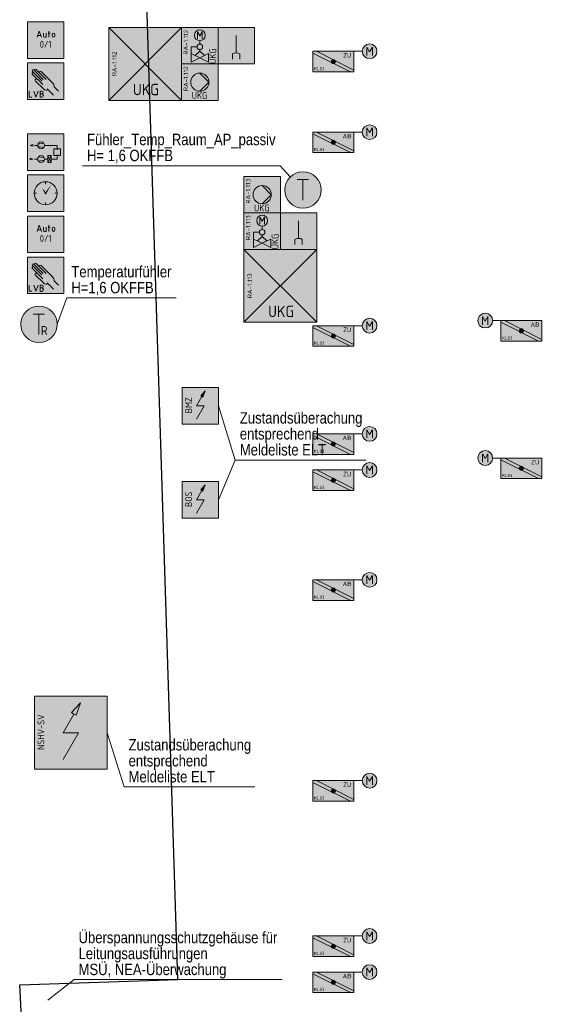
# Model space of a CAD drawing. Header units: metres. Extents: x -13.3 to 22.4, y -10.6 to 32.8.
# Tile 6 of 10: x -5.2 to 0.7, y 12.1 to 22.9. Entities that reach past the tile are written whole.
import ezdxf
from ezdxf.enums import TextEntityAlignment as Align

# ---------------------------------------------------------------- set-up
doc = ezdxf.new("R2010")
doc.units = ezdxf.units.M
doc.header["$MEASUREMENT"] = 0
doc.layers.add('INTERN_Bemerkung', color=6, linetype='Continuous', lineweight=30, plot=False)
for name, color, linetype, lineweight in [('TRI_CONNPTS', 7, 'Continuous', 0), ('TRI_H3D', 7, 'Continuous', 0), ('ZWP_480_SYM_E0', 5, 'Continuous', 13), ('ZWP_480_SYM_E0_2D', 7, 'Continuous', 0), ('ZWP_480_SYM_E0_3D', 7, 'Continuous', 0), ('ZWP_480_SYM_SCHWARZ', 7, 'Continuous', 13), ('ZWP_480_SYM_SCHWARZ_2D', 7, 'Continuous', 0), ('ZWP_480_TEXT_1_50_TOP', 7, 'Continuous', 0)]:
    doc.layers.add(name, color=color, linetype=linetype, lineweight=lineweight)
doc.layers.get('TRI_CONNPTS').off()
doc.layers.get('TRI_H3D').off()
doc.styles.add('Style-isocp', font='isocp.shx')
doc.styles.add('ZWP_1 200', font='ARIALN.TTF', dxfattribs={"height": 0.5})
doc.styles.add('ZWP_1 50', font='ARIALN.TTF', dxfattribs={"height": 0.125})

# ---------------------------------------------------------------- blocks, each defined once
blk = doc.blocks.new('*U18')
at = {"color": 5, "linetype": 'Continuous', "lineweight": 13}
for p, q in [((-0.063, 0.113), (0.062, 0.113)), ((0, -0.112), (0, 0.113))]:
    blk.add_line(p, q, dxfattribs=at)
blk = doc.blocks.new('ZWP_480_Fuehler_Temp_1')
at = {"lineweight": 13}
h = blk.add_hatch(color=254, dxfattribs=at)
edge = h.paths.add_edge_path()
edge.add_arc((-0.016, 0), 0.2, 0, 360)
at = {"color": 5, "lineweight": 13}
blk.add_circle((-0.016, 0), 0.2, dxfattribs=at)
at = {"color": 5, "linetype": 'Continuous', "lineweight": 13}
blk.add_blockref('*U18', (-0.017, 0), dxfattribs=at)
blk = doc.blocks.new('ZWP_480_Fuehler_Temp')
at = {"layer": 'ZWP_480_SYM_E0', "color": 5, "lineweight": 13}
blk.add_blockref('ZWP_480_Fuehler_Temp_1', (0, 0), dxfattribs=at)
blk = doc.blocks.new('_T3D___3')
at = {"layer": 'ZWP_480_TEXT_1_50_TOP', "linetype": 'Continuous'}
for q in [(-0.234, 0.07), (1.386, -0.525)]:
    blk.add_line((-0.05, -0.525), q, dxfattribs=at)
at = {"layer": 'ZWP_480_TEXT_1_50_TOP', "linetype": 'Continuous', "style": 'ZWP_1 50'}
for s, p in [('Zustandsüberachung', (0, 0)), ('entsprechend', (0, -0.175)), ('Meldeliste ELT', (0, -0.35))]:
    blk.add_text(s, height=0.125, dxfattribs=at).set_placement(p, align=Align.TOP_LEFT)
blk = doc.blocks.new('_T3D___4')
at = {"layer": 'ZWP_480_TEXT_1_50_TOP', "linetype": 'Continuous'}
for q in [(-0.234, -0.961), (1.386, -0.525)]:
    blk.add_line((-0.05, -0.525), q, dxfattribs=at)
at = {"layer": 'ZWP_480_TEXT_1_50_TOP', "linetype": 'Continuous', "style": 'ZWP_1 50'}
for s, p in [('Zustandsüberachung', (0, 0)), ('entsprechend', (0, -0.175)), ('Meldeliste ELT', (0, -0.35))]:
    blk.add_text(s, height=0.125, dxfattribs=at).set_placement(p, align=Align.TOP_LEFT)
blk = doc.blocks.new('_T3D___11')
at = {"layer": 'ZWP_480_TEXT_1_50_TOP', "linetype": 'Continuous'}
for q in [(-4.607, 6.599, -1.508), (-2.036, 6.824, -1.508)]:
    blk.add_line((-4.319, 6.824, -1.508), q, dxfattribs=at)
at = {"layer": 'ZWP_480_TEXT_1_50_TOP', "linetype": 'Continuous', "style": 'ZWP_1 50'}
for s, p in [('Überspannungsschutzgehäuse für', (-4.269, 7.349, -1.508)), ('Leitungsausführungen ', (-4.269, 7.174, -1.508)), ('MSÜ, NEA-Überwachung', (-4.269, 6.999, -1.508))]:
    blk.add_text(s, height=0.125, dxfattribs=at).set_placement(p, align=Align.TOP_LEFT)
blk = doc.blocks.new('ZWP_480_Autarke_Anlage_1')
at = {"lineweight": 13, "extrusion": (0, 0, -1)}
blk.add_hatch(color=256, dxfattribs=at).paths.add_polyline_path([(-0.029, -0.105), (-0.052, -0.036), (-0.005, -0.09), (-0.017, -0.097)])
at = {"lineweight": 13}
for p, q in [((-0.042, -0.2), (0.017, -0.097)), ((-0.042, -0.347), (0.042, -0.2)), ((-0.042, -0.2), (0.042, -0.2))]:
    blk.add_line(p, q, dxfattribs=at)
at = {"lineweight": 13, "flags": 128}
for points in [[(-0.2, -0.4), (-0.2, 0), (0.2, 0), (0.2, -0.4)], [(0.005, -0.09), (0.052, -0.036), (0.029, -0.105), (0.017, -0.097)]]:
    blk.add_lwpolyline(points, close=True, dxfattribs=at)
at = {"color": 254, "lineweight": 13, "extrusion": (0, 0, -1)}
blk.add_solid([(0.2, -0.4), (0.2, 0), (-0.2, -0.4), (-0.2, 0)], dxfattribs=at)
at = {"insert": (-0.128, -0.194), "char_height": 0.15, "attachment_point": 5, "rotation": 90, "style": 'ZWP_1 200'}
blk.add_mtext('\\Fisocp;\\Q0;\\H0.5x;BMZ', dxfattribs=at)
blk = doc.blocks.new('ZWP_480_Autarke_Anlage_1_1')
at = {"lineweight": 13, "extrusion": (0, 0, -1)}
blk.add_hatch(color=256, dxfattribs=at).paths.add_polyline_path([(-0.029, -0.105), (-0.052, -0.036), (-0.005, -0.09), (-0.017, -0.097)])
at = {"lineweight": 13}
for p, q in [((-0.042, -0.2), (0.017, -0.097)), ((-0.042, -0.347), (0.042, -0.2)), ((-0.042, -0.2), (0.042, -0.2))]:
    blk.add_line(p, q, dxfattribs=at)
at = {"lineweight": 13, "flags": 128}
for points in [[(-0.2, -0.4), (-0.2, 0), (0.2, 0), (0.2, -0.4)], [(0.005, -0.09), (0.052, -0.036), (0.029, -0.105), (0.017, -0.097)]]:
    blk.add_lwpolyline(points, close=True, dxfattribs=at)
at = {"color": 254, "lineweight": 13, "extrusion": (0, 0, -1)}
blk.add_solid([(0.2, -0.4), (0.2, 0), (-0.2, -0.4), (-0.2, 0)], dxfattribs=at)
at = {"insert": (-0.128, -0.194), "char_height": 0.15, "attachment_point": 5, "rotation": 90, "style": 'ZWP_1 200'}
blk.add_mtext('\\Fisocp;\\Q0;\\H0.5x;BOS', dxfattribs=at)
blk = doc.blocks.new('ZWP_480_Autarke_Anlage_gross_1_2')
at = {"lineweight": 13, "extrusion": (0, 0, -1)}
blk.add_hatch(color=256, dxfattribs=at).paths.add_polyline_path([(-0.059, 0.19), (-0.105, 0.328), (-0.009, 0.219), (-0.034, 0.204)])
at = {"lineweight": 13}
for p, q in [((-0.083, -0.001), (0.034, 0.204)), ((-0.085, -0.295), (0.083, -0.001)), ((-0.083, -0.001), (0.083, -0.001))]:
    blk.add_line(p, q, dxfattribs=at)
at = {"lineweight": 13, "flags": 128}
for points in [[(-0.4, -0.401), (-0.4, 0.399), (0.4, 0.399), (0.4, -0.401)], [(0.009, 0.219), (0.105, 0.328), (0.059, 0.19), (0.034, 0.204)]]:
    blk.add_lwpolyline(points, close=True, dxfattribs=at)
at = {"color": 254, "lineweight": 13, "extrusion": (0, 0, -1)}
blk.add_solid([(0.4, -0.401), (0.4, 0.399), (-0.4, -0.401), (-0.4, 0.399)], dxfattribs=at)
at = {"insert": (-0.328, 0.005), "char_height": 0.15, "attachment_point": 5, "rotation": 90, "style": 'ZWP_1 200'}
blk.add_mtext('\\Fisocp;\\Q0;\\H0.5x;NSHV-SV', dxfattribs=at)
blk = doc.blocks.new('_T3D___32')
at = {"layer": 'ZWP_480_TEXT_1_50_TOP', "linetype": 'Continuous'}
for p, q in [((-4.492, 21.297, -2.095), (-2.324, 21.297, -2.095)), ((-2.324, 21.297, -2.095), (-2.214, 21.173, -2.095))]:
    blk.add_line(p, q, dxfattribs=at)
at = {"layer": 'ZWP_480_TEXT_1_50_TOP', "linetype": 'Continuous', "style": 'ZWP_1 50'}
for s, p in [('Fühler_Temp_Raum_AP_passiv', (-4.442, 21.647, -2.095)), ('H= 1,6 OKFFB', (-4.442, 21.472, -2.095))]:
    blk.add_text(s, height=0.125, dxfattribs=at).set_placement(p, align=Align.TOP_LEFT)
blk = doc.blocks.new('ZWP_480_BSK_Motor_klein_R_1_1')
at = {"layer": 'ZWP_480_SYM_E0_2D', "lineweight": 13}
h = blk.add_hatch(color=254, dxfattribs=at)
edge = h.paths.add_edge_path()
edge.add_arc((0.397, 0.113), 0.081, 0, 360)
h = blk.add_hatch(color=5, dxfattribs=at)
edge = h.paths.add_edge_path()
edge.add_arc((0, 0), 0.0225, 0, 360)
h = blk.add_hatch(color=5, dxfattribs=at)
edge = h.paths.add_edge_path()
edge.add_arc((0, 0), 0.0225, 0, 360)
at = {"layer": 'ZWP_480_SYM_E0_2D', "color": 5, "lineweight": 13}
for p, q in [((-0.187, 0.113), (0.225, -0.094)), ((0.316, 0.113), (0.225, 0.113)), ((0.367, 0.067), (0.367, 0.158)), ((0.367, 0.158), (0.397, 0.107)), ((0.397, 0.107), (0.428, 0.158)), ((0.428, 0.158), (0.428, 0.067)), ((-0.225, 0.094), (0.187, -0.113))]:
    blk.add_line(p, q, dxfattribs=at)
at = {"layer": 'ZWP_480_SYM_E0_2D', "color": 5, "lineweight": 13, "flags": 128}
blk.add_lwpolyline([(0.225, -0.113), (0.225, 0.113), (-0.225, 0.113), (-0.225, -0.113)], close=True, dxfattribs=at)
at = {"layer": 'ZWP_480_SYM_E0_2D', "color": 5, "lineweight": 13}
blk.add_circle((0.397, 0.113), 0.081, dxfattribs=at)
at = {"layer": 'ZWP_480_SYM_E0_2D', "color": 254, "lineweight": 13}
blk.add_solid([(0.225, -0.113), (0.225, 0.113), (-0.225, -0.113), (-0.225, 0.113)], dxfattribs=at)
at = {"layer": 'ZWP_480_SYM_E0_3D', "color": 5, "lineweight": 13}
blk.add_circle((0, 0), 0.0225, dxfattribs=at)
blk.add_circle((0, 0), 0.0225, dxfattribs=at)
at = {"layer": 'ZWP_480_SYM_E0_2D', "char_height": 0.10125, "style": 'ZWP_1 200'}
for s, insert, attachment_point in [('\\Fisocp;\\Q0;\\H0.493827x;ZU', (0.198, 0.068), 6), ('\\Fisocp;\\Q0;\\H0.345679x;KL03', (-0.212, -0.078), 4)]:
    blk.add_mtext(s, dxfattribs=dict(at, insert=insert, attachment_point=attachment_point))
blk = doc.blocks.new('ZWP_480_BSK_Motor_klein_R_2')
at = {"layer": 'ZWP_480_SYM_E0_3D', "color": 5, "lineweight": 13}
blk.add_blockref('ZWP_480_BSK_Motor_klein_R_1_1', (0, 0), dxfattribs=at)
blk = doc.blocks.new('ZWP_480_BSK_Motor_klein_R_1')
at = {"layer": 'ZWP_480_SYM_E0_2D', "lineweight": 13}
h = blk.add_hatch(color=254, dxfattribs=at)
edge = h.paths.add_edge_path()
edge.add_arc((0.397, 0.112), 0.081, 0, 360)
h = blk.add_hatch(color=5, dxfattribs=at)
edge = h.paths.add_edge_path()
edge.add_arc((0, 0), 0.0225, 0, 360)
h = blk.add_hatch(color=5, dxfattribs=at)
edge = h.paths.add_edge_path()
edge.add_arc((0, 0), 0.0225, 0, 360)
at = {"layer": 'ZWP_480_SYM_E0_2D', "color": 5, "lineweight": 13}
for p, q in [((-0.187, 0.112), (0.225, -0.094)), ((0.316, 0.112), (0.225, 0.112)), ((0.367, 0.067), (0.367, 0.158)), ((0.367, 0.158), (0.397, 0.107)), ((0.397, 0.107), (0.428, 0.158)), ((0.428, 0.158), (0.428, 0.067)), ((-0.225, 0.094), (0.187, -0.113))]:
    blk.add_line(p, q, dxfattribs=at)
at = {"layer": 'ZWP_480_SYM_E0_2D', "color": 5, "lineweight": 13, "flags": 128}
blk.add_lwpolyline([(0.225, -0.113), (0.225, 0.112), (-0.225, 0.112), (-0.225, -0.113)], close=True, dxfattribs=at)
at = {"layer": 'ZWP_480_SYM_E0_2D', "color": 5, "lineweight": 13}
blk.add_circle((0.397, 0.112), 0.081, dxfattribs=at)
at = {"layer": 'ZWP_480_SYM_E0_2D', "color": 254, "lineweight": 13}
blk.add_solid([(0.225, -0.113), (0.225, 0.112), (-0.225, -0.113), (-0.225, 0.112)], dxfattribs=at)
at = {"layer": 'ZWP_480_SYM_E0_3D', "color": 5, "lineweight": 13}
blk.add_circle((0, 0), 0.0225, dxfattribs=at)
blk.add_circle((0, 0), 0.0225, dxfattribs=at)
at = {"layer": 'ZWP_480_SYM_E0_2D', "char_height": 0.10125, "style": 'ZWP_1 200'}
for s, insert, attachment_point in [('\\Fisocp;\\Q0;\\H0.493827x;AB', (0.198, 0.068), 6), ('\\Fisocp;\\Q0;\\H0.345679x;KL03', (-0.212, -0.078), 4)]:
    blk.add_mtext(s, dxfattribs=dict(at, insert=insert, attachment_point=attachment_point))
blk = doc.blocks.new('ZWP_480_BSK_Motor_klein_R')
at = {"layer": 'ZWP_480_SYM_E0_3D', "color": 5, "lineweight": 13}
blk.add_blockref('ZWP_480_BSK_Motor_klein_R_1', (0, 0), dxfattribs=at)
blk = doc.blocks.new('ZWP_480_BSK_Motor_klein_L_1_2')
at = {"layer": 'ZWP_480_SYM_E0_2D', "lineweight": 13}
h = blk.add_hatch(color=254, dxfattribs=at)
edge = h.paths.add_edge_path()
edge.add_arc((-0.397, 0.113), 0.081, 0, 360)
h = blk.add_hatch(color=5, dxfattribs=at)
edge = h.paths.add_edge_path()
edge.add_arc((0, 0), 0.0225, 0, 360)
h = blk.add_hatch(color=5, dxfattribs=at)
edge = h.paths.add_edge_path()
edge.add_arc((0, 0), 0.0225, 0, 360)
at = {"layer": 'ZWP_480_SYM_E0_2D', "color": 5, "lineweight": 13}
for p, q in [((-0.427, 0.067), (-0.427, 0.158)), ((-0.427, 0.158), (-0.397, 0.107)), ((-0.397, 0.107), (-0.367, 0.158)), ((-0.367, 0.158), (-0.367, 0.067)), ((-0.225, 0.113), (-0.316, 0.113)), ((-0.187, 0.113), (0.225, -0.094)), ((-0.225, 0.094), (0.187, -0.113))]:
    blk.add_line(p, q, dxfattribs=at)
at = {"layer": 'ZWP_480_SYM_E0_2D', "color": 5, "lineweight": 13, "flags": 128}
blk.add_lwpolyline([(0.225, -0.113), (0.225, 0.113), (-0.225, 0.113), (-0.225, -0.113)], close=True, dxfattribs=at)
at = {"layer": 'ZWP_480_SYM_E0_2D', "color": 5, "lineweight": 13}
blk.add_circle((-0.397, 0.113), 0.081, dxfattribs=at)
at = {"layer": 'ZWP_480_SYM_E0_2D', "color": 254, "lineweight": 13}
blk.add_solid([(0.225, -0.113), (0.225, 0.113), (-0.225, -0.113), (-0.225, 0.113)], dxfattribs=at)
at = {"layer": 'ZWP_480_SYM_E0_3D', "color": 5, "lineweight": 13}
blk.add_circle((0, 0), 0.0225, dxfattribs=at)
blk.add_circle((0, 0), 0.0225, dxfattribs=at)
at = {"layer": 'ZWP_480_SYM_E0_2D', "char_height": 0.10125, "style": 'ZWP_1 200'}
for s, insert, attachment_point in [('\\Fisocp;\\Q0;\\H0.493827x;AB', (0.198, 0.068), 6), ('\\Fisocp;\\Q0;\\H0.345679x;KL03', (-0.212, -0.078), 4)]:
    blk.add_mtext(s, dxfattribs=dict(at, insert=insert, attachment_point=attachment_point))
blk = doc.blocks.new('ZWP_480_BSK_Motor_klein_L_3')
at = {"layer": 'ZWP_480_SYM_E0_3D', "color": 5, "lineweight": 13}
blk.add_blockref('ZWP_480_BSK_Motor_klein_L_1_2', (0, 0), dxfattribs=at)
blk = doc.blocks.new('ZWP_480_BSK_Motor_klein_L_1_3')
at = {"layer": 'ZWP_480_SYM_E0_2D', "lineweight": 13}
h = blk.add_hatch(color=254, dxfattribs=at)
edge = h.paths.add_edge_path()
edge.add_arc((-0.397, 0.113), 0.081, 0, 360)
h = blk.add_hatch(color=5, dxfattribs=at)
edge = h.paths.add_edge_path()
edge.add_arc((0, 0), 0.0225, 0, 360)
h = blk.add_hatch(color=5, dxfattribs=at)
edge = h.paths.add_edge_path()
edge.add_arc((0, 0), 0.0225, 0, 360)
at = {"layer": 'ZWP_480_SYM_E0_2D', "color": 5, "lineweight": 13}
for p, q in [((-0.427, 0.067), (-0.427, 0.158)), ((-0.427, 0.158), (-0.397, 0.107)), ((-0.397, 0.107), (-0.367, 0.158)), ((-0.367, 0.158), (-0.367, 0.067)), ((-0.225, 0.113), (-0.316, 0.113)), ((-0.187, 0.113), (0.225, -0.094)), ((-0.225, 0.094), (0.187, -0.112))]:
    blk.add_line(p, q, dxfattribs=at)
at = {"layer": 'ZWP_480_SYM_E0_2D', "color": 5, "lineweight": 13, "flags": 128}
blk.add_lwpolyline([(0.225, -0.112), (0.225, 0.113), (-0.225, 0.113), (-0.225, -0.112)], close=True, dxfattribs=at)
at = {"layer": 'ZWP_480_SYM_E0_2D', "color": 5, "lineweight": 13}
blk.add_circle((-0.397, 0.113), 0.081, dxfattribs=at)
at = {"layer": 'ZWP_480_SYM_E0_2D', "color": 254, "lineweight": 13}
blk.add_solid([(0.225, -0.112), (0.225, 0.113), (-0.225, -0.112), (-0.225, 0.113)], dxfattribs=at)
at = {"layer": 'ZWP_480_SYM_E0_3D', "color": 5, "lineweight": 13}
blk.add_circle((0, 0), 0.0225, dxfattribs=at)
blk.add_circle((0, 0), 0.0225, dxfattribs=at)
at = {"layer": 'ZWP_480_SYM_E0_2D', "char_height": 0.10125, "style": 'ZWP_1 200'}
for s, insert, attachment_point in [('\\Fisocp;\\Q0;\\H0.493827x;ZU', (0.198, 0.068), 6), ('\\Fisocp;\\Q0;\\H0.345679x;KL03', (-0.212, -0.078), 4)]:
    blk.add_mtext(s, dxfattribs=dict(at, insert=insert, attachment_point=attachment_point))
blk = doc.blocks.new('ZWP_480_BSK_Motor_klein_L_4')
at = {"layer": 'ZWP_480_SYM_E0_3D', "color": 5, "lineweight": 13}
blk.add_blockref('ZWP_480_BSK_Motor_klein_L_1_3', (0, 0), dxfattribs=at)
blk = doc.blocks.new('*U165')
at = {"color": 250, "linetype": 'Continuous', "lineweight": 13}
for p, q in [((0, 0.008), (-0.038, 0.008)), ((-0.038, -0.067), (0, -0.067))]:
    blk.add_line(p, q, dxfattribs=at)
at = {"color": 250, "linetype": 'Continuous', "lineweight": 13, "flags": 128}
blk.add_lwpolyline([(0, 0.068), (-0.038, 0.068), (-0.038, -0.067)], dxfattribs=at)
at = {"color": 250, "linetype": 'Continuous', "lineweight": 13}
for centre, radius in [((0, 0.038), 0.03), ((0, -0.03), 0.0375)]:
    blk.add_arc(centre, radius, 270, 90, dxfattribs=at)
blk = doc.blocks.new('ZWP_480_Anlsch_Handeingriff_LVB_kl_1')
at = {"color": 250, "lineweight": 13}
for p, q in [((0.257, 0.219), (0.148, 0.328)), ((0.219, 0.162), (0.104, 0.277)), ((0.21, 0.203), (0.106, 0.307)), ((0.225, 0.22), (0.122, 0.323)), ((0.326, 0.182), (0.2, 0.308)), ((0.229, 0.112), (0.139, 0.201)), ((0.335, 0.047), (0.266, 0.116)), ((0.393, 0.091), (0.345, 0.138))]:
    blk.add_line(p, q, dxfattribs=at)
at = {"color": 250, "lineweight": 13, "flags": 128}
blk.add_lwpolyline([(0.05, 0.4), (0.45, 0.4), (0.45, 0), (0.05, 0)], close=True, dxfattribs=at)
at = {"color": 250, "linetype": 'Continuous', "lineweight": 13, "flags": 128}
for points in [[(0.069, 0.091), (0.069, 0.024), (0.099, 0.024)], [(0.122, 0.091), (0.144, 0.024), (0.167, 0.091)]]:
    blk.add_lwpolyline(points, dxfattribs=at)
at = {"color": 250, "lineweight": 13}
for centre, radius, start, end in [((0.114, 0.315), 0.0112, 45, 225), ((0.14, 0.32), 0.0112, 45, 225), ((0.112, 0.285), 0.0112, 39.1885, 225), ((0.151, 0.21), 0.0143, 39.3773, 225), ((0.192, 0.3), 0.0112, 45, 225), ((0.255, 0.139), 0.0378, 225, 302.1988)]:
    blk.add_arc(centre, radius, start, end, dxfattribs=at)
blk.add_ellipse((0.318, 0.164), major_axis=(0.0237, -0.04), ratio=0.353513, start_param=0.67387, end_param=1.817169, dxfattribs=at)
at = {"color": 254, "lineweight": 13, "extrusion": (0, 0, -1)}
blk.add_solid([(-0.05, 0.4), (-0.45, 0.4), (-0.05, 0), (-0.45, 0)], dxfattribs=at)
at = {"color": 250, "linetype": 'Continuous', "lineweight": 13, "xscale": 0.5, "yscale": 0.5}
blk.add_blockref('*U165', (0.208, 0.057), dxfattribs=at)
blk = doc.blocks.new('ZWP_480_Anlsch_Handeingriff_LVB_kl')
at = {"layer": 'ZWP_480_SYM_SCHWARZ', "color": 250, "lineweight": 13}
blk.add_blockref('ZWP_480_Anlsch_Handeingriff_LVB_kl_1', (0, 0), dxfattribs=at)
blk = doc.blocks.new('*U159')
at = {"color": 250, "lineweight": 13}
blk.add_line((0.032, -0.03), (-0.032, -0.03), dxfattribs=at)
at = {"color": 250, "lineweight": 13, "flags": 128}
blk.add_lwpolyline([(-0.045, -0.068), (0, 0.067), (0.045, -0.068)], dxfattribs=at)
blk = doc.blocks.new('*U160')
at = {"color": 250, "lineweight": 13}
blk.add_line((-0.03, 0.045), (-0.03, -0.019), dxfattribs=at)
at = {"color": 250, "lineweight": 13, "flags": 128}
blk.add_lwpolyline([(-0.004, -0.045), (0.03, -0.045), (0.03, 0.045)], dxfattribs=at)
at = {"color": 250, "lineweight": 13}
blk.add_arc((-0.004, -0.019), 0.0262, 180, 270, dxfattribs=at)
blk = doc.blocks.new('*U161')
at = {"color": 250, "lineweight": 13}
for p, q in [((-0.023, 0.022), (0.022, 0.022)), ((-0.008, -0.068), (-0.008, 0.067))]:
    blk.add_line(p, q, dxfattribs=at)
blk = doc.blocks.new('*U162')
at = {"color": 250, "lineweight": 13}
for p, q in [((-0.03, -0.015), (-0.03, 0.015)), ((0.03, 0.015), (0.03, -0.015))]:
    blk.add_line(p, q, dxfattribs=at)
at = {"color": 250, "lineweight": 13, "extrusion": (0, 0, -1)}
for centre, start, end in [((0, 0.015), 0, 180), ((0, -0.015), 180, 0)]:
    blk.add_arc(centre, 0.03, start, end, dxfattribs=at)
blk = doc.blocks.new('ZWP_480_Anlsch_Anlagenschalter_kl_1')
at = {"color": 250, "lineweight": 13, "flags": 128}
blk.add_lwpolyline([(0.05, 0.4), (0.45, 0.4), (0.45, 0), (0.05, 0)], close=True, dxfattribs=at)
at = {"color": 254, "lineweight": 13, "extrusion": (0, 0, -1)}
blk.add_solid([(-0.05, 0.4), (-0.45, 0.4), (-0.05, 0), (-0.45, 0)], dxfattribs=at)
at = {"color": 250, "lineweight": 13, "xscale": 0.5, "yscale": 0.5}
for name, p in [('*U159', (0.181, 0.265)), ('*U160', (0.241, 0.254)), ('*U161', (0.289, 0.265)), ('*U162', (0.338, 0.254))]:
    blk.add_blockref(name, p, dxfattribs=at)
at = {"style": 'Style-isocp'}
blk.add_text('0/1', height=0.075, dxfattribs=at).set_placement((0.25, 0.192), align=Align.TOP_CENTER)
blk = doc.blocks.new('ZWP_480_Anlsch_Anlagenschalter_kl')
at = {"layer": 'ZWP_480_SYM_SCHWARZ_2D', "color": 250, "lineweight": 13}
blk.add_blockref('ZWP_480_Anlsch_Anlagenschalter_kl_1', (0, 0), dxfattribs=at)
blk = doc.blocks.new('ZWP_480_Umluftkühlgerät_1')
at = {"color": 5, "lineweight": 13}
for p, q in [((0.4, 0.4), (-0.4, -0.4)), ((0.4, -0.4), (-0.4, 0.4))]:
    blk.add_line(p, q, dxfattribs=at)
at = {"color": 5, "lineweight": 13, "flags": 128}
blk.add_lwpolyline([(-0.4, 0.4), (0.4, 0.4), (0.4, -0.4), (-0.4, -0.4)], close=True, dxfattribs=at)
at = {"color": 254, "lineweight": 13, "extrusion": (0, 0, -1)}
blk.add_solid([(0.4, 0.4), (-0.4, 0.4), (0.4, -0.4), (-0.4, -0.4)], dxfattribs=at)
at = {"insert": (-0.361, 0.001), "char_height": 0.18, "attachment_point": 2, "rotation": 90, "style": 'ZWP_1 200'}
blk.add_mtext('\\Fisocp;\\Q0;\\H0.277778x;RA-1.112', dxfattribs=at)
at = {"insert": (0.008, -0.281), "char_height": 0.125, "attachment_point": 5, "style": 'ZWP_1 200'}
blk.add_mtext('\\Fisocp;\\Q0;UKG', dxfattribs=at)
blk = doc.blocks.new('ZWP_480_Umluftkühlgerät')
at = {"layer": 'ZWP_480_SYM_E0_2D', "color": 5, "lineweight": 13}
blk.add_blockref('ZWP_480_Umluftkühlgerät_1', (0, 0), dxfattribs=at)
blk = doc.blocks.new('ZWP_480_Ventil_2Weg_druckunabhängig_1')
at = {"color": 5, "lineweight": 13}
for p, q in [((0, 0.055), (0, 0.018)), ((-0.094, -0.012), (-0.094, -0.087)), ((-0.094, -0.012), (-0.03, -0.012)), ((-0.094, -0.087), (0, -0.133)), ((-0.094, -0.18), (-0.094, -0.087)), ((0, -0.042), (0, -0.058)), ((0.094, -0.087), (0, -0.133)), ((0.094, -0.18), (0.094, -0.087)), ((0, -0.133), (-0.094, -0.18)), ((0, -0.133), (0.094, -0.18))]:
    blk.add_line(p, q, dxfattribs=at)
at = {"color": 5, "lineweight": 13, "flags": 128}
blk.add_lwpolyline([(-0.2, 0.2), (0.2, 0.2), (0.2, -0.2), (-0.2, -0.2)], close=True, dxfattribs=at)
blk.add_lwpolyline([(-0.2, 0.2), (0.2, 0.2), (0.2, -0.2), (-0.2, -0.2)], close=True, dxfattribs=at)
at = {"color": 5, "linetype": 'Continuous', "lineweight": 13, "flags": 128}
blk.add_lwpolyline([(-0.026, 0.075), (-0.026, 0.154), (0, 0.11), (0.026, 0.154), (0.026, 0.075)], dxfattribs=at)
at = {"color": 5, "lineweight": 13}
for centre, radius in [((0, 0.115), 0.06), ((0, -0.012), 0.03)]:
    blk.add_circle(centre, radius, dxfattribs=at)
at = {"color": 254, "lineweight": 13, "extrusion": (0, 0, -1)}
blk.add_solid([(0.2, 0.2), (-0.2, 0.2), (0.2, -0.2), (-0.2, -0.2)], dxfattribs=at)
blk.add_solid([(0.2, 0.2), (-0.2, 0.2), (0.2, -0.2), (-0.2, -0.2)], dxfattribs=at)
at = {"color": 5, "lineweight": 13}
blk.add_3dface([(-0.05, -0.108), (0, -0.058), (0.05, -0.108), (0, -0.133)], dxfattribs=at)
at = {"rotation": 90, "style": 'ZWP_1 200'}
for s, insert, char_height, attachment_point in [('\\Fisocp;\\Q0;\\H0.277778x;RA-1.112', (-0.179, 0.174), 0.18, 3), ('\\Fisocp;\\Q0;\\H0.5x;UKG', (0.142, -0.2), 0.15, 4)]:
    blk.add_mtext(s, dxfattribs=dict(at, insert=insert, char_height=char_height, attachment_point=attachment_point))
blk = doc.blocks.new('ZWP_480_Ventil_2Weg_druckunabhängig')
at = {"layer": 'ZWP_480_SYM_E0_2D', "color": 5, "lineweight": 13}
blk.add_blockref('ZWP_480_Ventil_2Weg_druckunabhängig_1', (0, 0), dxfattribs=at)
blk = doc.blocks.new('ZWP_480_Pumpe_1')
at = {"lineweight": 13}
h = blk.add_hatch(color=254, dxfattribs=at)
edge = h.paths.add_edge_path()
edge.add_arc((0, 0), 0.1, 0, 360)
at = {"color": 5, "lineweight": 13}
for q in [(0, 0.1), (0, -0.1)]:
    blk.add_line((0.1, 0), q, dxfattribs=at)
at = {"color": 5, "lineweight": 13, "flags": 128}
blk.add_lwpolyline([(-0.2, 0.2), (0.2, 0.2), (0.2, -0.2), (-0.2, -0.2)], close=True, dxfattribs=at)
at = {"color": 5, "lineweight": 13}
blk.add_circle((0, 0), 0.1, dxfattribs=at)
at = {"color": 254, "lineweight": 13, "extrusion": (0, 0, -1)}
blk.add_solid([(0.2, 0.2), (-0.2, 0.2), (0.2, -0.2), (-0.2, -0.2)], dxfattribs=at)
at = {"insert": (-0.179, 0.174), "char_height": 0.18, "attachment_point": 3, "rotation": 90, "style": 'ZWP_1 200'}
blk.add_mtext('\\Fisocp;\\Q0;\\H0.277778x;RA-1.112', dxfattribs=at)
at = {"insert": (-0.004, -0.146), "char_height": 0.15, "attachment_point": 5, "style": 'ZWP_1 200'}
blk.add_mtext('\\Fisocp;\\Q0;\\H0.5x;UKG', dxfattribs=at)
blk = doc.blocks.new('ZWP_480_Pumpe')
at = {"layer": 'ZWP_480_SYM_E0_2D', "color": 5, "lineweight": 13}
blk.add_blockref('ZWP_480_Pumpe_1', (0, 0), dxfattribs=at)
blk = doc.blocks.new('ZWP_480_Waechter_Leckage_1_1')
at = {"color": 5, "lineweight": 13}
for p, q in [((0.02, -0.08), (0.02, 0.113)), ((0.02, -0.08), (0.02, 0.113)), ((-0.02, -0.147), (-0.02, -0.09)), ((0.06, -0.147), (0.06, -0.09)), ((-0.02, -0.147), (-0.02, -0.12)), ((0.06, -0.147), (0.06, -0.12))]:
    blk.add_line(p, q, dxfattribs=at)
at = {"color": 5, "lineweight": 13, "flags": 128}
blk.add_lwpolyline([(-0.18, 0.2), (0.22, 0.2), (0.22, -0.2), (-0.18, -0.2)], close=True, dxfattribs=at)
at = {"color": 5, "lineweight": 13}
blk.add_arc((0.02, -0.162), 0.0824, 60.9777, 119.0223, dxfattribs=at)
at = {"color": 254, "lineweight": 13, "extrusion": (0, 0, -1)}
blk.add_solid([(0.18, 0.2), (-0.22, 0.2), (0.18, -0.2), (-0.22, -0.2)], dxfattribs=at)
blk = doc.blocks.new('ZWP_480_Waechter_Leckage_2')
at = {"layer": 'ZWP_480_SYM_E0', "color": 5, "lineweight": 13}
blk.add_blockref('ZWP_480_Waechter_Leckage_1_1', (0, 0), dxfattribs=at)
blk = doc.blocks.new('ZWP_480_Fühler_Temp_1')
at = {"lineweight": 13}
h = blk.add_hatch(color=254, dxfattribs=at)
edge = h.paths.add_edge_path()
edge.add_arc((0, 0), 0.2, 0, 360)
at = {"color": 5, "linetype": 'Continuous', "lineweight": 13}
for p, q in [((-0.063, 0.113), (0.062, 0.113)), ((0, -0.112), (0, 0.113))]:
    blk.add_line(p, q, dxfattribs=at)
at = {"color": 5, "lineweight": 13}
blk.add_circle((0, 0), 0.2, dxfattribs=at)
blk.add_circle((0, 0), 0.2, dxfattribs=at)
at = {"insert": (0.021, -0.119), "char_height": 0.15, "attachment_point": 7, "style": 'ZWP_1 200'}
blk.add_mtext('\\Fisocp;\\Q0;\\H0.666667x;R', dxfattribs=at)
blk = doc.blocks.new('ZWP_480_Fühler_Temp')
at = {"layer": 'ZWP_480_SYM_E0_2D', "color": 5, "lineweight": 13}
blk.add_blockref('ZWP_480_Fühler_Temp_1', (0, 0), dxfattribs=at)
blk = doc.blocks.new('_T3D___55')
at = {"layer": 'ZWP_480_TEXT_1_50_TOP', "linetype": 'Continuous'}
for q in [(-4.769, 19.558, -0.832), (-3.463, 19.848, -0.832)]:
    blk.add_line((-4.663, 19.848, -0.832), q, dxfattribs=at)
at = {"layer": 'ZWP_480_TEXT_1_50_TOP', "linetype": 'Continuous', "style": 'ZWP_1 50'}
for s, p in [('Temperaturfühler', (-4.613, 20.198, -0.832)), ('H=1,6 OKFFB', (-4.613, 20.023, -0.832))]:
    blk.add_text(s, height=0.125, dxfattribs=at).set_placement(p, align=Align.TOP_LEFT)
blk = doc.blocks.new('ZWP_480_Umluftkühlgerät_1_1')
at = {"color": 5, "lineweight": 13}
for p, q in [((0.4, 0.4), (-0.4, -0.4)), ((0.4, -0.4), (-0.4, 0.4))]:
    blk.add_line(p, q, dxfattribs=at)
at = {"color": 5, "lineweight": 13, "flags": 128}
blk.add_lwpolyline([(-0.4, 0.4), (0.4, 0.4), (0.4, -0.4), (-0.4, -0.4)], close=True, dxfattribs=at)
at = {"color": 254, "lineweight": 13, "extrusion": (0, 0, -1)}
blk.add_solid([(0.4, 0.4), (-0.4, 0.4), (0.4, -0.4), (-0.4, -0.4)], dxfattribs=at)
at = {"insert": (-0.361, 0.001), "char_height": 0.18, "attachment_point": 2, "rotation": 90, "style": 'ZWP_1 200'}
blk.add_mtext('\\Fisocp;\\Q0;\\H0.277778x;RA-1.113', dxfattribs=at)
at = {"insert": (0.008, -0.281), "char_height": 0.125, "attachment_point": 5, "style": 'ZWP_1 200'}
blk.add_mtext('\\Fisocp;\\Q0;UKG', dxfattribs=at)
blk = doc.blocks.new('ZWP_480_Umluftkühlgerät_2')
at = {"layer": 'ZWP_480_SYM_E0_2D', "color": 5, "lineweight": 13}
blk.add_blockref('ZWP_480_Umluftkühlgerät_1_1', (0, 0), dxfattribs=at)
blk = doc.blocks.new('ZWP_480_Pumpe_1_1')
at = {"lineweight": 13}
h = blk.add_hatch(color=254, dxfattribs=at)
edge = h.paths.add_edge_path()
edge.add_arc((0, 0), 0.1, 0, 360)
at = {"color": 5, "lineweight": 13}
for q in [(0, 0.1), (0, -0.1)]:
    blk.add_line((0.1, 0), q, dxfattribs=at)
at = {"color": 5, "lineweight": 13, "flags": 128}
blk.add_lwpolyline([(-0.2, 0.2), (0.2, 0.2), (0.2, -0.2), (-0.2, -0.2)], close=True, dxfattribs=at)
at = {"color": 5, "lineweight": 13}
blk.add_circle((0, 0), 0.1, dxfattribs=at)
at = {"color": 254, "lineweight": 13, "extrusion": (0, 0, -1)}
blk.add_solid([(0.2, 0.2), (-0.2, 0.2), (0.2, -0.2), (-0.2, -0.2)], dxfattribs=at)
at = {"insert": (-0.179, 0.174), "char_height": 0.18, "attachment_point": 3, "rotation": 90, "style": 'ZWP_1 200'}
blk.add_mtext('\\Fisocp;\\Q0;\\H0.277778x;RA-1.113', dxfattribs=at)
at = {"insert": (-0.004, -0.146), "char_height": 0.15, "attachment_point": 5, "style": 'ZWP_1 200'}
blk.add_mtext('\\Fisocp;\\Q0;\\H0.5x;UKG', dxfattribs=at)
blk = doc.blocks.new('ZWP_480_Pumpe_2')
at = {"layer": 'ZWP_480_SYM_E0_2D', "color": 5, "lineweight": 13}
blk.add_blockref('ZWP_480_Pumpe_1_1', (0, 0), dxfattribs=at)
blk = doc.blocks.new('ZWP_480_Ventil_2Weg_druckunabhängig_1_1')
at = {"color": 5, "lineweight": 13}
for p, q in [((0, 0.055), (0, 0.018)), ((-0.094, -0.012), (-0.094, -0.087)), ((-0.094, -0.012), (-0.03, -0.012)), ((-0.094, -0.087), (0, -0.133)), ((-0.094, -0.18), (-0.094, -0.087)), ((0, -0.042), (0, -0.058)), ((0.094, -0.087), (0, -0.133)), ((0.094, -0.18), (0.094, -0.087)), ((0, -0.133), (-0.094, -0.18)), ((0, -0.133), (0.094, -0.18))]:
    blk.add_line(p, q, dxfattribs=at)
at = {"color": 5, "lineweight": 13, "flags": 128}
blk.add_lwpolyline([(-0.2, 0.2), (0.2, 0.2), (0.2, -0.2), (-0.2, -0.2)], close=True, dxfattribs=at)
blk.add_lwpolyline([(-0.2, 0.2), (0.2, 0.2), (0.2, -0.2), (-0.2, -0.2)], close=True, dxfattribs=at)
at = {"color": 5, "linetype": 'Continuous', "lineweight": 13, "flags": 128}
blk.add_lwpolyline([(-0.026, 0.075), (-0.026, 0.154), (0, 0.11), (0.026, 0.154), (0.026, 0.075)], dxfattribs=at)
at = {"color": 5, "lineweight": 13}
for centre, radius in [((0, 0.115), 0.06), ((0, -0.012), 0.03)]:
    blk.add_circle(centre, radius, dxfattribs=at)
at = {"color": 254, "lineweight": 13, "extrusion": (0, 0, -1)}
blk.add_solid([(0.2, 0.2), (-0.2, 0.2), (0.2, -0.2), (-0.2, -0.2)], dxfattribs=at)
blk.add_solid([(0.2, 0.2), (-0.2, 0.2), (0.2, -0.2), (-0.2, -0.2)], dxfattribs=at)
at = {"color": 5, "lineweight": 13}
blk.add_3dface([(-0.05, -0.108), (0, -0.058), (0.05, -0.108), (0, -0.133)], dxfattribs=at)
at = {"rotation": 90, "style": 'ZWP_1 200'}
for s, insert, char_height, attachment_point in [('\\Fisocp;\\Q0;\\H0.277778x;RA-1.113', (-0.179, 0.174), 0.18, 3), ('\\Fisocp;\\Q0;\\H0.5x;UKG', (0.142, -0.2), 0.15, 4)]:
    blk.add_mtext(s, dxfattribs=dict(at, insert=insert, char_height=char_height, attachment_point=attachment_point))
blk = doc.blocks.new('ZWP_480_Ventil_2Weg_druckunabhängig_2')
at = {"layer": 'ZWP_480_SYM_E0_2D', "color": 5, "lineweight": 13}
blk.add_blockref('ZWP_480_Ventil_2Weg_druckunabhängig_1_1', (0, 0), dxfattribs=at)
blk = doc.blocks.new('ZWP_480_Anlsch_Anlagenbild_kl_1')
at = {"color": 250, "lineweight": 13}
for p, q in [((0.163, 0.275), (0.128, 0.275)), ((0.163, 0.275), (0.128, 0.275)), ((0.165, 0.287), (0.23, 0.299)), ((0.165, 0.263), (0.23, 0.251)), ((0.238, 0.275), (0.377, 0.275)), ((0.377, 0.226), (0.377, 0.275)), ((0.163, 0.125), (0.128, 0.125)), ((0.236, 0.137), (0.171, 0.149)), ((0.236, 0.113), (0.171, 0.101)), ((0.238, 0.125), (0.273, 0.125)), ((0.311, 0.163), (0.273, 0.088)), ((0.273, 0.163), (0.311, 0.088)), ((0.377, 0.125), (0.311, 0.125)), ((0.377, 0.125), (0.377, 0.174))]:
    blk.add_line(p, q, dxfattribs=at)
at = {"color": 250, "lineweight": 13, "flags": 128}
blk.add_lwpolyline([(0.05, 0.4), (0.45, 0.4), (0.45, 0), (0.05, 0)], close=True, dxfattribs=at)
at = {"color": 250, "lineweight": 13}
for centre in [(0.201, 0.275), (0.201, 0.125)]:
    blk.add_circle(centre, 0.0375, dxfattribs=at)
at = {"color": 254, "lineweight": 13, "extrusion": (0, 0, -1)}
blk.add_solid([(-0.05, 0.4), (-0.45, 0.4), (-0.05, 0), (-0.45, 0)], dxfattribs=at)
at = {"color": 250, "lineweight": 13}
for points in [[(0.111, 0.284), (0.081, 0.275), (0.111, 0.266)], [(0.34, 0.237), (0.415, 0.237), (0.415, 0.163), (0.34, 0.163)], [(0.081, 0.134), (0.111, 0.125), (0.081, 0.116)], [(0.273, 0.163), (0.311, 0.163), (0.311, 0.088), (0.273, 0.088)]]:
    blk.add_3dface(points, dxfattribs=at)
blk = doc.blocks.new('ZWP_480_Anlsch_Anlagenbild_kl')
at = {"layer": 'ZWP_480_SYM_SCHWARZ', "color": 250, "lineweight": 13}
blk.add_blockref('ZWP_480_Anlsch_Anlagenbild_kl_1', (0, 0), dxfattribs=at)
blk = doc.blocks.new('ZWP_480_Anlsch_Zeitschaltprogramm_kl_1')
at = {"color": 250, "lineweight": 13}
for p, q in [((0.25, 0.326), (0.25, 0.3)), ((0.15, 0.2), (0.124, 0.2)), ((0.376, 0.2), (0.35, 0.2)), ((0.25, 0.1), (0.25, 0.074))]:
    blk.add_line(p, q, dxfattribs=at)
at = {"color": 250, "lineweight": 13, "flags": 128}
blk.add_lwpolyline([(0.05, 0.4), (0.45, 0.4), (0.45, 0), (0.05, 0)], close=True, dxfattribs=at)
at = {"color": 250, "lineweight": 13}
for radius in [0.126, 0.00655]:
    blk.add_circle((0.25, 0.2), radius, dxfattribs=at)
at = {"color": 254, "lineweight": 13, "extrusion": (0, 0, -1)}
blk.add_solid([(-0.05, 0.4), (-0.45, 0.4), (-0.05, 0), (-0.45, 0)], dxfattribs=at)
at = {"color": 7, "lineweight": 13}
blk.add_solid([(0.25, 0.2), (0.244, 0.221), (0.232, 0.213), (0.211, 0.255)], dxfattribs=at)
at = {"color": 7, "lineweight": 13, "extrusion": (0, 0, -1)}
blk.add_solid([(-0.25, 0.2), (-0.256, 0.221), (-0.267, 0.213), (-0.314, 0.294)], dxfattribs=at)
blk = doc.blocks.new('ZWP_480_Anlsch_Zeitschaltprogramm_kl')
at = {"layer": 'ZWP_480_SYM_SCHWARZ', "color": 250, "lineweight": 13}
blk.add_blockref('ZWP_480_Anlsch_Zeitschaltprogramm_kl_1', (0, 0), dxfattribs=at)

msp = doc.modelspace()

# ---------------------------------------------------------------- linework, layer by layer
at = {"layer": 'INTERN_Bemerkung', "flags": 128}
msp.add_lwpolyline([(-5.081, 10.768), (-3.062, 10.768), (-5.135, 11.445), (-5.18, 12.313), (-3.443, 12.369), (-3.841, 24.809), (2.602, 24.72), (2.676, 30.005), (8.505, 29.435), (2.184, 30.39)], dxfattribs=at)
at = {"layer": 'INTERN_Bemerkung', "extrusion": (1.7761e-06, 4.29559e-06, 1), "elevation": -0.5, "flags": 128}
msp.add_lwpolyline([(8.68, 17.115), (11.1, 17.05), (9.68, 17.382), (9.727, 9.672), (1.748, 9.702), (1.731, 5.248), (-1.582, 5.26), (-1.597, 1.138), (9.649, 1.017), (9.507, 0.675), (10.18, 2.3)], dxfattribs=at)

# ---------------------------------------------------------------- block references
at = {"layer": 'TRI_CONNPTS'}
for name, p in [('ZWP_480_Anlsch_Anlagenschalter_kl', (-5.146, 22.475, -0.835)), ('ZWP_480_Umluftkühlgerät', (-3.803, 22.414, -0.835)), ('ZWP_480_Ventil_2Weg_druckunabhängig', (-3.203, 22.614, -0.835)), ('ZWP_480_Waechter_Leckage_2', (-2.823, 22.614, -0.837)), ('ZWP_480_BSK_Motor_klein_R_2', (-1.737, 22.44, -0.501)), ('ZWP_480_Anlsch_Handeingriff_LVB_kl', (-5.146, 22.025, -0.835)), ('ZWP_480_Pumpe', (-3.203, 22.214, -0.835)), ('ZWP_480_BSK_Motor_klein_R', (-1.737, 21.554, -0.501)), ('ZWP_480_Anlsch_Anlagenbild_kl', (-5.146, 21.246, -0.835)), ('ZWP_480_Anlsch_Zeitschaltprogramm_kl', (-5.146, 20.796, -0.835)), ('ZWP_480_Pumpe_2', (-2.519, 20.98, -0.835)), ('ZWP_480_Fuehler_Temp', (-2.055, 21.032, -2.1)), ('ZWP_480_Anlsch_Anlagenschalter_kl', (-5.146, 20.346, -0.835)), ('ZWP_480_Ventil_2Weg_druckunabhängig_2', (-2.519, 20.58, -0.835)), ('ZWP_480_Waechter_Leckage_2', (-2.139, 20.58, -0.837)), ('ZWP_480_Umluftkühlgerät_2', (-2.319, 19.98, -0.835)), ('ZWP_480_Anlsch_Handeingriff_LVB_kl', (-5.146, 19.896, -0.835)), ('ZWP_480_Fühler_Temp', (-4.969, 19.558, -0.837)), ('ZWP_480_BSK_Motor_klein_L_3', (0.326, 19.486, -0.501)), ('ZWP_480_BSK_Motor_klein_R_2', (-1.737, 19.43, -0.501)), ('ZWP_480_BSK_Motor_klein_R', (-1.737, 18.244, -0.501)), ('ZWP_480_BSK_Motor_klein_L_4', (0.326, 17.978, -0.501)), ('ZWP_480_BSK_Motor_klein_R_2', (-1.737, 17.847, -0.501)), ('ZWP_480_BSK_Motor_klein_R', (-1.737, 16.643, -0.501)), ('ZWP_480_BSK_Motor_klein_R_2', (-1.737, 14.439, -0.501)), ('ZWP_480_BSK_Motor_klein_R_2', (-1.737, 12.735, -0.501)), ('ZWP_480_BSK_Motor_klein_R', (-1.737, 12.34, -0.501))]:
    msp.add_blockref(name, p, dxfattribs=at)
at = {"layer": 'TRI_H3D', "color": 7, "linetype": 'Continuous', "lineweight": 0}
for name, p in [('_T3D___32', (0.001, 0.001, 0)), ('_T3D___55', (0, 0, 0)), ('_T3D___3', (-2.764, 18.594, -3.595)), ('_T3D___4', (-2.764, 18.594, -3.595)), ('_T3D___3', (-3.985, 15.008, -3.595)), ('_T3D___11', (-0.265, 5.545, -0.168))]:
    msp.add_blockref(name, p, dxfattribs=at)
at = {"layer": 'ZWP_480_SYM_SCHWARZ', "lineweight": 13}
for name, p in [('ZWP_480_Autarke_Anlage_1', (-3.198, 18.864, -1.78)), ('ZWP_480_Autarke_Anlage_1_1', (-3.198, 17.833, -1.78)), ('ZWP_480_Autarke_Anlage_gross_1_2', (-4.619, 15.079, -1.78))]:
    msp.add_blockref(name, p, dxfattribs=at)

doc.saveas('drawing.dxf')
